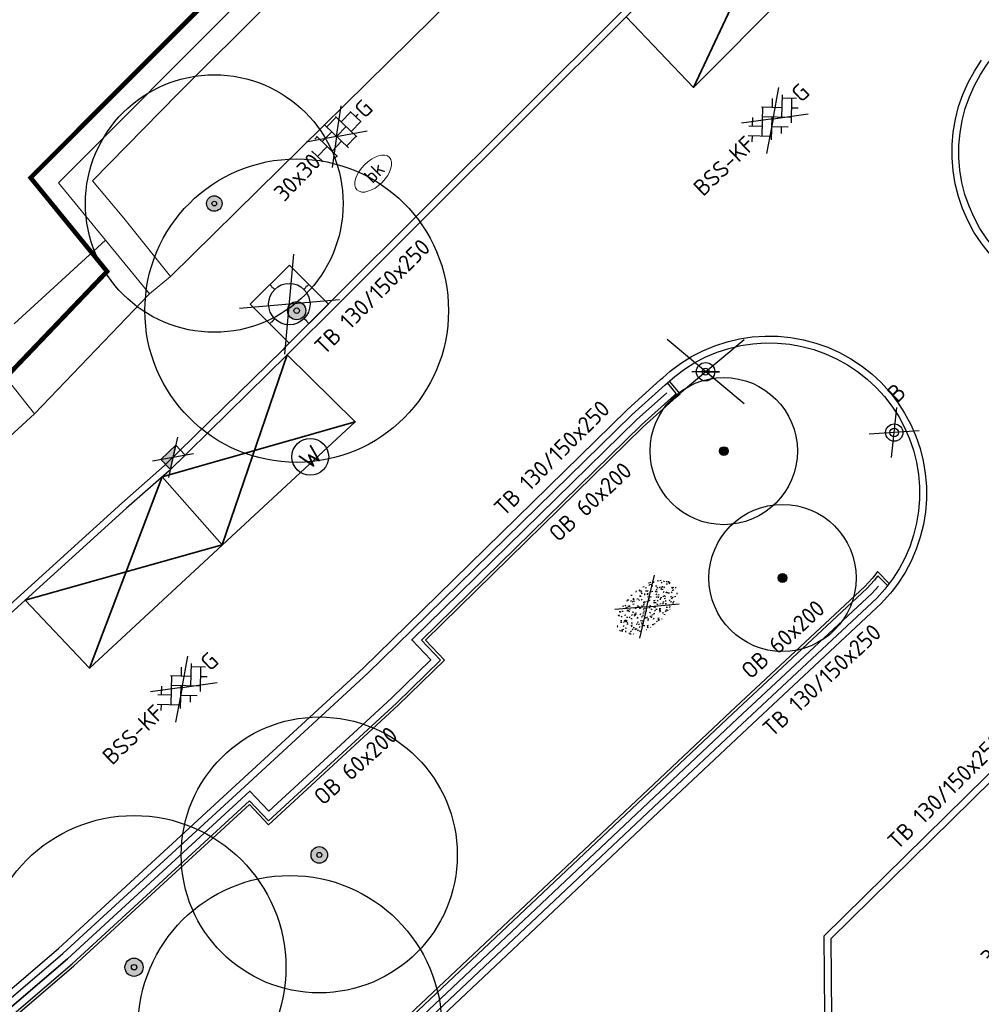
# Model space of a CAD drawing. Header units: metres. Extents: x 92877 to 94117, y 464509 to 465451.
# Tile 10 of 102: x 93098 to 93119, y 464886 to 464908. Entities that reach past the tile are written whole.
import ezdxf
from ezdxf.enums import TextEntityAlignment as Align

# ---------------------------------------------------------------- set-up
doc = ezdxf.new("R2010")
doc.units = ezdxf.units.M
doc.linetypes.add('IE-TERREINAFSCHEIDING', pattern=[10, 8, -2])
doc.linetypes.add('XX-PROJECTGRENS', pattern=[18, 12, -3, 0, -3])
doc.layers.get('0').update_dxf_attribs({"linetype": 'CONTINUOUS'})
for name, color, linetype, lineweight in [('B-WE-GR-BOOM-S', 90, 'CONTINUOUS', 25), ('B-WE-IE-TERREINAFSCHEIDING-G', 252, 'IE-TERREINAFSCHEIDING', 18), ('B-WE-KL-WATER-S', 252, 'CONTINUOUS', 25), ('B-WE-RI-PUT_BETON-G', 7, 'CONTINUOUS', 18), ('B-WE-VH-VERHARDING-GV', 252, 'CONTINUOUS', 18), ('N-WE-IE-MEUBILAIR_WEGMEUBILAIR_LICHTMAST-T25', 7, 'CONTINUOUS', 25), ('N-WE-KG-GRENS_PROJECT-G', 1, 'XX-PROJECTGRENS', 35), ('V-WE-GR-GRAS-S', 60, 'CONTINUOUS', 25), ('V-WE-IE-MEUBILAIR_WEGMEUBILAIR_BOOMKRANS-S', 7, 'CONTINUOUS', 25), ('V-WE-IE-MEUBILAIR_WEGMEUBILAIR_PAAL-S', 7, 'CONTINUOUS', 25), ('V-WE-IE-MEUBILAIR_WEGMEUBILAIR_VERKEERSBORD-S', 7, 'CONTINUOUS', 25), ('V-WE-IE-TERREINAFSCHEIDING_KUNSTMATIG_HEKWERK-G', 20, 'IE-TERREINAFSCHEIDING-KUNSTMATIG-V', 35), ('V-WE-RI-HWA_KOLK-S', 150, 'CONTINUOUS', 25), ('V-WE-VH-KANTOPSLUITING-T18', 10, 'CONTINUOUS', 18), ('V-WE-VH-KANTOPSLUITING_OPSLUITBAND_60X200-G', 150, 'VH-OPSLUITBAND_60X200-V', 25), ('V-WE-VH-KANTOPSLUITING_TROTTOIRBAND_130 150-G', 210, 'VH-TROTTOIRBAND_130-150-V', 25), ('V-WE-VH-KANTOPSLUITING_VOORKANTBAND-G', 50, 'CONTINUOUS', 25), ('V-WE-VH-MATERIAALGRENS-G', 7, 'CONTINUOUS-V', 25), ('V-WE-VH-VERHARDING_BETONSTRAATSTEEN-S', 252, 'CONTINUOUS', 25), ('V-WE-VH-VERHARDING_TEGEL-S', 252, 'CONTINUOUS', 25), ('V-WE-VW-MARKERING-G', 7, 'CONTINUOUS', 35)]:
    doc.layers.add(name, color=color, linetype=linetype, lineweight=lineweight)
doc.styles.add('NLCS-ISO', font='NLCS-ISO.ttf')
doc.styles.add('NLCS-ISO-M100-T25', font='NLCS-ISO.ttf', dxfattribs={"height": 0.25})
doc.styles.add('NLCS-ISO-M200-T18', font='NLCS-ISO.ttf', dxfattribs={"height": 0.36})
doc.linetypes.add('CONTINUOUS-V', pattern='A,3.5,[24,NLCS.SHX,S=0.5,R=0,X=0,Y=0],3.5', length=7)
doc.linetypes.add('IE-TERREINAFSCHEIDING-KUNSTMATIG-V', pattern='A,2,[24,NLCS.SHX,S=0.6,R=0,X=-1,Y=0],2,[82,NLCS.SHX,S=0.75,R=90,X=0,Y=0],2,[24,NLCS.SHX,S=0.6,R=0,X=1,Y=0],2,-2', length=10)
doc.linetypes.add('VH-OPSLUITBAND_60X200-V', pattern='A,3,[24,NLCS.SHX,S=1,R=0,X=0,Y=0],3,-2,2,-2', length=12)
doc.linetypes.add('VH-TROTTOIRBAND_130-150-V', pattern='A,2.5,[24,NLCS.SHX,S=1,R=0,X=0,Y=0],2.5,-2,2,-2,2,-2', length=15)

# ---------------------------------------------------------------- blocks, each defined once
blk = doc.blocks.new('V-SIE-WEG_BOOMKRANS')
at = {"color": 0}
for p, q in [((-0.836, -0.701), (0.836, 0.701)), ((0.836, -0.701), (-0.836, 0.701))]:
    blk.add_line(p, q, dxfattribs=at)
at = {"flags": 128}
blk.add_lwpolyline([(-0.6, -0.6), (0.6, -0.6), (0.6, 0.6), (-0.6, 0.6)], close=True, dxfattribs=at)
for points in [[(-0.001, 0.6), (-0.001, 0.551), (-0.016, 0.525), (-0.001, 0.498), (-0.001, 0.45)], [(0.6, 0.001), (0.551, 0.001), (0.525, 0.016), (0.498, 0.001), (0.45, 0.001)], [(-0.6, -0.001), (-0.551, -0.001), (-0.525, -0.016), (-0.498, -0.001), (-0.45, -0.001)], [(0.001, -0.6), (0.001, -0.551), (0.016, -0.525), (0.001, -0.498), (0.001, -0.45)]]:
    blk.add_lwpolyline(points, dxfattribs=at)
blk.add_circle((0, 0), 0.45)
blk = doc.blocks.new('V-SRI-KOLK_TROTTOIR-SO')
blk.add_hatch(color=256).paths.add_polyline_path([(1.125, 0.75), (-1.125, 0.75), (-1.125, -0.75)])
at = {"ltscale": 0.1}
for p, q in [((-1.875, 1.25), (1.875, -1.25)), ((1.875, 1.25), (-1.875, -1.25))]:
    blk.add_line(p, q, dxfattribs=at)
blk.add_line((-1.125, -0.75), (1.125, 0.75))
at = {"flags": 128}
blk.add_lwpolyline([(-1.125, -0.75), (1.125, -0.75), (1.125, 0.75), (-1.125, 0.75)], close=True, dxfattribs=at)
blk = doc.blocks.new('SKL-WATER_BRANDKRAAN_BRANDPUT-SO')
at = {"color": 0, "linetype": 'ByBlock', "lineweight": 18}
blk.add_ellipse((0, 0), major_axis=(2.5, 0), ratio=0.54, dxfattribs=at)
at = {"color": 0, "linetype": 'ByBlock', "lineweight": 18, "style": 'NLCS-ISO'}
blk.add_text('bk', height=1.5, dxfattribs=at).set_placement((0.16, 0), align=Align.MIDDLE_CENTER)
blk = doc.blocks.new('SKL-WATER_STRAATPOT-SO')
blk.add_circle((0, 0), 2)
at = {"style": 'NLCS-ISO'}
blk.add_text('W', height=2, rotation=360, dxfattribs=at).set_placement((-1.06, -1.05))
blk = doc.blocks.new('V-SVH-TEGEL_300X300_DUN_HALFST_KL-SO')
at = {"ltscale": 0.1}
for q in [(-2.73, 1.96), (2.73, 1.96), (-2.75, -1.98), (2.75, -1.98)]:
    blk.add_line((0, 0), q, dxfattribs=at)
for p, q in [((-1.84, 1.5), (-1.5, 1.5)), ((-1.5, -1.6), (-1.5, 1.6)), ((0, -1.78), (0, 1.78)), ((0, 1.5), (1.5, 1.5)), ((1.5, -1.6), (1.5, 1.6)), ((-3.08, 0.75), (-3, 0.75)), ((-3, -0.83), (-3, 0.83)), ((-3, 0), (-1.5, 0)), ((-1.5, 0.75), (0, 0.75)), ((0, 0), (1.5, 0)), ((1.5, 0.75), (3, 0.75)), ((3, -0.83), (3, 0.83)), ((3, 0), (3.39, 0)), ((-3.08, -0.75), (-3, -0.75)), ((-1.5, -0.75), (0, -0.75)), ((1.5, -0.75), (3, -0.75)), ((-1.84, -1.5), (-1.5, -1.5)), ((0, -1.5), (1.5, -1.5))]:
    blk.add_line(p, q)
at = {"style": 'NLCS-ISO'}
blk.add_attdef('FORMAAT', text='', height=1.8, dxfattribs=at).set_placement((-3.18, 0), align=Align.MIDDLE_RIGHT)
blk.add_attdef('KLEUR', text='', height=1.8, dxfattribs=at).set_placement((3.49, 0), align=Align.MIDDLE_LEFT)
at = {"style": 'NLCS-ISO', "flags": 1}
blk.add_attdef('FUNCTIE', text='', height=1.8, dxfattribs=at).set_placement((0.12, -3.58), align=Align.MIDDLE_CENTER)
blk = doc.blocks.new('V-SGR-GRAS_01-SO')
at = {"ltscale": 0.1}
for p, q in [((-1.448, 0.644), (-1.521, 0.664)), ((-1.469, 0.576), (-1.482, 0.65)), ((0, 0), (-1.427, 1.027)), ((-1.302, 0.761), (-1.324, 0.774)), ((-1.284, 0.684), (-1.278, 0.759)), ((-1.154, 0.647), (-1.207, 0.7)), ((-0.939, 0.84), (-1.004, 0.878)), ((-0.968, 0.512), (-0.915, 0.565)), ((-0.892, 0.812), (-0.817, 0.812)), ((-0.873, 0.655), (-0.886, 0.729)), ((-0.871, 0.625), (-0.799, 0.644)), ((-0.73, 0.647), (-0.783, 0.7)), ((-0.689, 0.607), (-0.682, 0.682)), ((-0.576, 0.919), (-0.64, 0.957)), ((-0.562, 0.919), (-0.509, 0.972)), ((-0.441, 0.553), (-0.506, 0.59)), ((-0.427, 0.785), (-0.499, 0.804)), ((-0.425, 0.706), (-0.36, 0.743)), ((-0.305, 0.647), (-0.358, 0.7)), ((-0.317, 0.812), (-0.242, 0.812)), ((-0.316, 0.774), (-0.244, 0.793)), ((-0.278, 0.735), (-0.291, 0.809)), ((-0.212, 0.998), (-0.269, 1.031)), ((-0.078, 0.632), (-0.143, 0.669)), ((-0.093, 0.53), (-0.087, 0.604)), ((0, 0), (1.427, 1.027)), ((0.128, 0.636), (0.056, 0.656)), ((0.119, 0.647), (0.066, 0.7)), ((0.073, 0.993), (0.138, 1.031)), ((0.286, 0.711), (0.221, 0.748)), ((0.239, 0.923), (0.312, 0.942)), ((0.258, 0.812), (0.333, 0.812)), ((0.317, 0.814), (0.304, 0.888)), ((0.322, 0.565), (0.375, 0.618)), ((0.543, 0.647), (0.49, 0.7)), ((0.594, 0.925), (0.522, 0.945)), ((0.554, 0.619), (0.626, 0.638)), ((0.649, 0.79), (0.584, 0.827)), ((0.833, 0.812), (0.908, 0.812)), ((0.912, 0.894), (0.907, 0.925)), ((0.967, 0.647), (0.914, 0.7)), ((0.927, 0.764), (0.992, 0.802)), ((1.012, 0.869), (0.947, 0.906)), ((1.15, 0.777), (1.077, 0.796)), ((1.147, 0.502), (1.082, 0.54)), ((1.109, 0.767), (1.182, 0.787)), ((1.392, 0.647), (1.339, 0.7)), ((1.51, 0.581), (1.445, 0.619)), ((-1.964, -0.07), (-1.977, 0.004)), ((-1.93, 0.188), (-1.925, 0.244)), ((-1.893, 0.237), (-1.921, 0.253)), ((-1.668, 0.023), (-1.595, 0.043)), ((-1.596, 0.241), (-1.649, 0.294)), ((-1.53, 0.316), (-1.595, 0.353)), ((-1.517, 0.187), (-1.442, 0.187)), ((-1.358, 0.206), (-1.431, 0.226)), ((-1.427, 0.476), (-1.354, 0.496)), ((0, 0), (-1.427, -1.027)), ((-1.421, 0.131), (-1.356, 0.168)), ((-1.369, 0.009), (-1.382, 0.083)), ((-1.375, 0.106), (-1.322, 0.159)), ((-1.334, 0.111), (-1.328, 0.186)), ((-1.167, 0.395), (-1.232, 0.432)), ((-1.172, 0.241), (-1.225, 0.294)), ((-1.112, 0.172), (-1.04, 0.192)), ((-1.032, 0.028), (-1.097, 0.066)), ((-0.893, 0.496), (-0.965, 0.515)), ((-0.942, 0.187), (-0.867, 0.187)), ((-0.923, 0.418), (-0.858, 0.456)), ((-0.803, 0.057), (-0.875, 0.077)), ((-0.804, 0.474), (-0.869, 0.511)), ((-0.747, 0.241), (-0.8, 0.294)), ((-0.773, 0.089), (-0.786, 0.163)), ((-0.739, 0.034), (-0.732, 0.109)), ((-0.669, 0.107), (-0.734, 0.145)), ((-0.557, 0.321), (-0.485, 0.34)), ((-0.337, 0.347), (-0.41, 0.366)), ((-0.323, 0.241), (-0.376, 0.294)), ((-0.306, 0.186), (-0.371, 0.224)), ((-0.367, 0.187), (-0.292, 0.187)), ((-0.243, 0.017), (-0.17, 0.036)), ((-0.178, 0.169), (-0.191, 0.242)), ((-0.143, -0.043), (-0.137, 0.032)), ((-0.085, 0.159), (-0.032, 0.212)), ((-0.069, 0.189), (-0.004, 0.227)), ((0.057, 0.265), (-0.008, 0.303)), ((-0.002, 0.47), (0.071, 0.489)), ((0, 0), (1.427, -1.027)), ((0.101, 0.241), (0.048, 0.294)), ((0.218, 0.198), (0.146, 0.217)), ((0.208, 0.187), (0.283, 0.187)), ((0.313, 0.166), (0.385, 0.185)), ((0.42, 0.344), (0.355, 0.382)), ((0.417, 0.248), (0.404, 0.322)), ((0.429, 0.477), (0.494, 0.514)), ((0.526, 0.241), (0.472, 0.294)), ((0.555, -0.022), (0.49, 0.015)), ((0.502, 0.452), (0.509, 0.527)), ((0.684, 0.487), (0.611, 0.507)), ((0.774, 0.049), (0.701, 0.069)), ((0.784, 0.423), (0.719, 0.461)), ((0.783, 0.187), (0.858, 0.187)), ((0.918, 0.057), (0.853, 0.094)), ((0.868, 0.315), (0.941, 0.334)), ((0.95, 0.241), (0.897, 0.294)), ((1.012, 0.328), (0.999, 0.402)), ((1.098, 0.375), (1.104, 0.45)), ((1.239, 0.338), (1.167, 0.358)), ((1.183, 0.011), (1.255, 0.03)), ((1.206, 0.212), (1.259, 0.265)), ((1.282, 0.136), (1.217, 0.173)), ((1.283, 0.248), (1.348, 0.286)), ((1.374, 0.241), (1.321, 0.294)), ((1.358, 0.187), (1.433, 0.187)), ((1.424, 0.463), (1.496, 0.483)), ((1.645, 0.215), (1.58, 0.252)), ((1.607, 0.407), (1.594, 0.481)), ((1.693, 0.298), (1.7, 0.373)), ((1.795, 0.19), (1.722, 0.209)), ((1.738, 0.159), (1.81, 0.179)), ((1.798, 0.241), (1.745, 0.294)), ((1.933, 0.187), (1.948, 0.187)), ((-1.918, -0.157), (-1.854, -0.119)), ((-1.824, -0.083), (-1.897, -0.064)), ((-1.759, -0.13), (-1.823, -0.092)), ((-1.782, -0.301), (-1.729, -0.248)), ((-1.624, -0.496), (-1.689, -0.459)), ((-1.631, -0.572), (-1.684, -0.519)), ((-1.613, -0.166), (-1.667, -0.113)), ((-1.567, -0.438), (-1.492, -0.438)), ((-1.395, -0.051), (-1.46, -0.013)), ((-1.385, -0.462), (-1.378, -0.387)), ((-1.353, -0.281), (-1.281, -0.261)), ((-1.269, -0.232), (-1.341, -0.212)), ((-1.261, -0.417), (-1.326, -0.38)), ((-1.269, -0.557), (-1.282, -0.483)), ((-1.207, -0.572), (-1.26, -0.519)), ((-1.189, -0.166), (-1.242, -0.113)), ((-1.065, -0.386), (-1, -0.348)), ((-0.992, -0.438), (-0.917, -0.438)), ((-0.897, -0.338), (-0.962, -0.301)), ((-0.783, -0.572), (-0.836, -0.519)), ((-0.765, -0.166), (-0.818, -0.113)), ((-0.798, -0.132), (-0.726, -0.112)), ((-0.789, -0.539), (-0.782, -0.464)), ((-0.713, -0.381), (-0.786, -0.361)), ((-0.674, -0.477), (-0.687, -0.403)), ((-0.534, -0.259), (-0.599, -0.222)), ((-0.567, -0.098), (-0.502, -0.061)), ((-0.491, -0.248), (-0.438, -0.195)), ((-0.484, -0.436), (-0.411, -0.416)), ((-0.417, -0.438), (-0.342, -0.438)), ((-0.358, -0.572), (-0.411, -0.519)), ((-0.341, -0.166), (-0.394, -0.113)), ((-0.248, -0.091), (-0.32, -0.072)), ((-0.171, -0.18), (-0.236, -0.143)), ((-0.158, -0.529), (-0.23, -0.51)), ((-0.036, -0.547), (-0.101, -0.509)), ((-0.078, -0.398), (-0.091, -0.324)), ((0.066, -0.572), (0.013, -0.519)), ((0.084, -0.166), (0.031, -0.113)), ((0.072, -0.287), (0.144, -0.268)), ((0.192, -0.101), (0.127, -0.064)), ((0.158, -0.438), (0.233, -0.438)), ((0.308, -0.24), (0.235, -0.221)), ((0.327, -0.468), (0.262, -0.43)), ((0.287, -0.327), (0.352, -0.289)), ((0.49, -0.572), (0.437, -0.519)), ((0.452, -0.12), (0.459, -0.046)), ((0.508, -0.166), (0.455, -0.113)), ((0.517, -0.318), (0.504, -0.244)), ((0.69, -0.389), (0.625, -0.351)), ((0.627, -0.138), (0.7, -0.119)), ((0.733, -0.438), (0.808, -0.438)), ((0.785, -0.039), (0.85, -0.002)), ((0.863, -0.389), (0.791, -0.37)), ((0.799, -0.195), (0.852, -0.142)), ((0.914, -0.572), (0.861, -0.519)), ((0.932, -0.166), (0.879, -0.113)), ((0.942, -0.442), (1.014, -0.423)), ((1.053, -0.31), (0.988, -0.272)), ((1.048, -0.198), (1.054, -0.123)), ((1.112, -0.239), (1.099, -0.165)), ((1.141, -0.556), (1.206, -0.518)), ((1.329, -0.1), (1.256, -0.08)), ((1.339, -0.572), (1.286, -0.519)), ((1.356, -0.166), (1.303, -0.113)), ((1.308, -0.438), (1.383, -0.438)), ((1.419, -0.538), (1.346, -0.518)), ((1.416, -0.231), (1.351, -0.193)), ((1.497, -0.293), (1.569, -0.274)), ((1.639, -0.268), (1.704, -0.231)), ((1.643, -0.275), (1.65, -0.2)), ((1.684, -0.547), (1.736, -0.495)), ((1.707, -0.159), (1.694, -0.085)), ((1.713, -0.522), (1.71, -0.519)), ((1.779, -0.152), (1.715, -0.114)), ((1.781, -0.166), (1.728, -0.113)), ((1.884, -0.248), (1.812, -0.229)), ((-1.535, -0.657), (-1.498, -0.636)), ((-1.179, -0.67), (-1.252, -0.651)), ((-1.126, -0.784), (-1.191, -0.746)), ((-1.039, -0.585), (-0.967, -0.565)), ((-0.898, -0.654), (-0.845, -0.601)), ((-0.836, -0.943), (-0.853, -0.926)), ((-0.763, -0.705), (-0.828, -0.667)), ((-0.725, -0.889), (-0.652, -0.869)), ((-0.709, -0.902), (-0.644, -0.864)), ((-0.624, -0.819), (-0.696, -0.799)), ((-0.582, -0.994), (-0.587, -0.97)), ((-0.399, -0.626), (-0.464, -0.588)), ((-0.376, -0.979), (-0.429, -0.926)), ((-0.265, -0.992), (-0.33, -0.955)), ((-0.211, -0.614), (-0.146, -0.577)), ((-0.193, -0.616), (-0.187, -0.541)), ((-0.169, -0.74), (-0.097, -0.72)), ((-0.068, -0.968), (-0.141, -0.948)), ((-0.014, -1.008), (0.039, -0.955)), ((0.048, -0.979), (-0.005, -0.926)), ((0.021, -0.964), (0.008, -0.89)), ((0.099, -0.913), (0.034, -0.876)), ((0.172, -1.037), (0.218, -1.024)), ((0.397, -0.678), (0.325, -0.659)), ((0.386, -0.591), (0.459, -0.572)), ((0.393, -0.601), (0.446, -0.548)), ((0.462, -0.834), (0.397, -0.797)), ((0.402, -0.693), (0.409, -0.618)), ((0.472, -0.979), (0.419, -0.926)), ((0.617, -0.884), (0.604, -0.81)), ((0.643, -0.843), (0.708, -0.806)), ((0.701, -0.895), (0.773, -0.876)), ((0.825, -0.755), (0.76, -0.718)), ((0.856, -0.938), (0.844, -0.926)), ((0.953, -0.827), (0.88, -0.808)), ((0.998, -0.77), (1.004, -0.696)), ((1.188, -0.676), (1.123, -0.639)), ((1.212, -0.805), (1.199, -0.731)), ((1.256, -0.746), (1.328, -0.727)), ((1.551, -0.597), (1.486, -0.56))]:
    blk.add_line(p, q, dxfattribs=at)
at = {"ltscale": 0.1, "style": 'NLCS-ISO'}
blk.add_attdef('TYPE', text='', height=0.5, dxfattribs=at).set_placement((3.471, -0.016), align=Align.MIDDLE_CENTER)
blk = doc.blocks.new('V-SVH-BSS_KEIFORMAAT_KEPER_KL-SO')
for p, q in [((0, 0), (-2.8, 2.01)), ((-2.44, 1.25), (-1.41, 0.22)), ((-2.15, -0.53), (0.08, 1.7)), ((-2.15, 0.96), (-1.49, 1.62)), ((-0.02, 1.8), (1.56, 0.22)), ((0, 0), (2.8, 2.01)), ((0.82, 0.96), (1.48, 1.62)), ((0.82, -0.53), (2.54, 1.19)), ((-3.36, -0.25), (-2.89, 0.22)), ((-3.23, 0.55), (-1.41, -1.27)), ((-1.7, -1.56), (0.08, 0.22)), ((-0.67, 0.96), (1.56, -1.27)), ((1.14, -1.7), (3.05, 0.22)), ((2.3, 0.96), (3.39, -0.13)), ((0, 0), (-3.13, -2.25)), ((-0.67, -0.53), (0.58, -1.77)), ((0, 0), (3.13, -2.25)), ((2.3, -0.53), (2.8, -1.02)), ((-0.44, -1.78), (0.08, -1.27))]:
    blk.add_line(p, q)
at = {"style": 'NLCS-ISO'}
blk.add_attdef('FORMAAT', text='', height=1.8, dxfattribs=at).set_placement((-3.39, -0.02), align=Align.MIDDLE_RIGHT)
blk.add_attdef('KLEUR', text='', height=1.8, dxfattribs=at).set_placement((3.39, 0), align=Align.MIDDLE_LEFT)
at = {"style": 'NLCS-ISO', "flags": 1}
blk.add_attdef('FUNCTIE', text='', height=1.8, dxfattribs=at).set_placement((0.12, -3.58), align=Align.MIDDLE_CENTER)
blk = doc.blocks.new('Verkeersbord')
at = {"color": 0}
for p, q in [((-0.836, -0.701), (0.836, 0.701)), ((0.836, -0.701), (-0.836, 0.701))]:
    blk.add_line(p, q, dxfattribs=at)
for p, q in [((0.3, 0), (-0.3, 0)), ((0, 0), (0.3, 0))]:
    blk.add_line(p, q)
for radius in [0.2, 0.0745]:
    blk.add_circle((0, 0), radius)
blk = doc.blocks.new('V-SIE-WEG_PAAL_BETON')
at = {"color": 0}
for p, q in [((-0.417, -0.35), (0.417, 0.35)), ((0.417, -0.35), (-0.417, 0.35))]:
    blk.add_line(p, q, dxfattribs=at)
for radius in [0.188, 0.0938]:
    blk.add_circle((0, 0), radius)
at = {"layer": 'N-WE-IE-MEUBILAIR_WEGMEUBILAIR_LICHTMAST-T25', "insert": (0.485, 0.78), "char_height": 0.375, "attachment_point": 1, "style": 'NLCS-ISO-M100-T25'}
blk.add_mtext_dynamic_manual_height_columns('B', width=0.39965, gutter_width=1.875, heights=[0], dxfattribs=at)
blk = doc.blocks.new('SGR-BOOM_01')
at = {"ltscale": 0.1}
h = blk.add_hatch(color=256, dxfattribs=at)
edge = h.paths.add_edge_path()
edge.add_arc((0, 0), 0.15, 0, 360)
for radius in [2.5, 0.045]:
    blk.add_circle((0, 0), radius)
blk.add_circle((0, 0), 0.15, dxfattribs=at)

msp = doc.modelspace()

# ---------------------------------------------------------------- linework, layer by layer
at = {"layer": 'B-WE-IE-TERREINAFSCHEIDING-G', "flags": 128}
msp.add_lwpolyline([(93099.582, 464903.062), (93098.56, 464904.31), (93104.695, 464910.463), (93107.841, 464913.555), (93108.017, 464913.376)], dxfattribs=at)
at = {"layer": 'B-WE-RI-PUT_BETON-G'}
msp.add_line((93102.121, 464896.431), (93100.817, 464897.914), dxfattribs=at)
at = {"layer": 'B-WE-VH-VERHARDING-GV'}
msp.add_line((93099.582, 464903.062), (93097.599, 464901.243), dxfattribs=at)
at = {"layer": 'B-WE-VH-VERHARDING-GV', "flags": 128}
for points in [[(93108.162, 464913.229), (93105.156, 464910.235), (93101.156, 464906.24), (93099.299, 464904.35), (93099.978, 464903.541), (93100.998, 464902.266), (93100.538, 464901.896), (93099.582, 464903.062)], [(93096.924, 464900.69), (93098.038, 464899.281), (93095.978, 464897.399), (93094.744, 464898.906)]]:
    msp.add_lwpolyline(points, dxfattribs=at)
at = {"layer": 'N-WE-KG-GRENS_PROJECT-G', "const_width": 0.1, "flags": 128}
msp.add_lwpolyline([(93142.804, 465086.89), (93145.447, 465089.504), (93147.332, 465091.955), (93148.613, 465093.182), (93161.411, 465113.679), (93167.204, 465122.957), (93170.456, 465128.173), (93179.763, 465143.103), (93186.894, 465154.496), (93187.89, 465154.904), (93188.17, 465154.679), (93191.39, 465152.077), (93194.828, 465149.413), (93202.752, 465142.922), (93211.334, 465136.086), (93246.401, 465107.701), (93253.059, 465102.314), (93253.343, 465100.976), (93245.804, 465089.865), (93244.522, 465087.941), (93231.812, 465069.293), (93227.954, 465063.58), (93226.853, 465062.424), (93215.691, 465046.012), (93211.996, 465040.636), (93204.425, 465029.753), (93202.609, 465027.143), (93198.032, 465020.213), (93194.363, 465014.869), (93190.619, 465009.505), (93189.819, 465008.221), (93185.531, 465002.305), (93181.433, 464996.691), (93178.696, 464993.153), (93172.103, 464984.564), (93163.085, 464972.835), (93161.131, 464970.564), (93154.083, 464961.647), (93148.985, 464955.311), (93145.469, 464951.039), (93138.605, 464942.927), (93131.702, 464935.14), (93128.236, 464931.41), (93126.865, 464929.653), (93122.062, 464924.79), (93112.82, 464915.353), (93112.694, 464915.474), (93110.007, 464912.809), (93108.158, 464914.641), (93097.954, 464904.418), (93099.616, 464902.379), (93097.346, 464900.004), (93095.105, 464898.042), (93093.141, 464896.427), (93087.358, 464891.835), (93084.647, 464889.561), (93079.687, 464885.222), (93073.559, 464880.645), (93064.795, 464874.789), (93057.662, 464870.165), (93057.255, 464870.007), (93057.168, 464870.002), (93056.607, 464870.091), (93053.277, 464868.411), (93060.039, 464854.372), (93062.426, 464849.152), (93065.249, 464843.338), (93068.532, 464844.778), (93069.154, 464846.147), (93077.316, 464850.716), (93083.11, 464853.91), (93083.112, 464853.905), (93087.983, 464856.618), (93087.623, 464857.315), (93087.914, 464857.845), (93094.137, 464862.208), (93094.032, 464862.502), (93094.431, 464862.805), (93094.609, 464862.539), (93096.966, 464864.191), (93097.445, 464863.691), (93100.286, 464866.409), (93107.265, 464873.112), (93113.757, 464878.765), (93119.027, 464883.354), (93126.19, 464890.319), (93126.053, 464890.447), (93129.224, 464893.588), (93132.754, 464897.33), (93136.979, 464901.466), (93141.064, 464906.039), (93145.123, 464910.02), (93146.946, 464911.937), (93151.571, 464916.872), (93154.026, 464919.546), (93161.923, 464928.693), (93166.437, 464933.828), (93170.519, 464938.737), (93174.372, 464943.51), (93176.337, 464945.983), (93178.669, 464948.924), (93181.236, 464952.541), (93184.321, 464956.452), (93185.617, 464958.052), (93188.572, 464961.84), (93195.315, 464970.699), (93197.093, 464969.277), (93199.637, 464972.465), (93198.95, 464972.958), (93202.951, 464977.949), (93202.249, 464978.521), (93202.364, 464978.666), (93202.234, 464979.72), (93202.711, 464980.328), (93203.771, 464980.458), (93206.283, 464983.648), (93206.153, 464984.709), (93206.628, 464985.314), (93207.678, 464985.434), (93209.477, 464987.722), (93211.5, 464990.295), (93211.38, 464991.345), (93211.858, 464991.954), (93212.908, 464992.074), (93215.413, 464995.259), (93215.283, 464996.319), (93215.758, 464996.923), (93216.817, 464997.043), (93217.976, 464998.513), (93217.195, 464999.188), (93221.285, 465004.117), (93220.562, 465004.619), (93224.498, 465009.504), (93223.744, 465010.107), (93228.745, 465016.379), (93228.548, 465017.661), (93229.799, 465019.138), (93230.171, 465019.204), (93232.859, 465016.92), (93240.879, 465028.723), (93247.237, 465037.466), (93243.345, 465039.426), (93245.385, 465042.407), (93267.791, 465074.762), (93271.654, 465080.832), (93274.315, 465084.653), (93274.677, 465085.271), (93280.631, 465092.992), (93283.915, 465097.533), (93293.238, 465109.1), (93296.471, 465112.853), (93305.145, 465123.792), (93308.461, 465126.639), (93309.398, 465127), (93310.34, 465127.104), (93311.021, 465127.029), (93311.569, 465126.572), (93314.325, 465123.425), (93311.446, 465121.218), (93317.763, 465113.435), (93320.742, 465115.844), (93321.734, 465114.618), (93318.743, 465112.198), (93332.363, 465095.383), (93335.324, 465097.784), (93336.313, 465096.566), (93333.394, 465094.197), (93346.863, 465077.572), (93349.745, 465079.914), (93350.754, 465078.674), (93347.845, 465076.305), (93354.176, 465068.5), (93362.85, 465075.591), (93361.376, 465077.286), (93365.219, 465080.332), (93350.596, 465098.232), (93346.729, 465095.077), (93346.089, 465095.987), (93350.715, 465099.775, 0.50922), (93350.922, 465101.967), (93324.402, 465134.651), (93320.907, 465131.811), (93318.885, 465134.322, -0.098106), (93317.859, 465136.546), (93317.809, 465136.827), (93329.287, 465148.479), (93335.156, 465154.254), (93344.697, 465163.309, -0.349567), (93347.493, 465163.354), (93347.813, 465163.049), (93349.127, 465161.413), (93346.391, 465159.229), (93348.191, 465157.343), (93348.243, 465157.384), (93353.341, 465151.084), (93356.361, 465153.524), (93357.294, 465152.369), (93354.273, 465149.929), (93367.901, 465133.094), (93370.919, 465135.533), (93371.856, 465134.369), (93368.844, 465131.928), (93379.841, 465118.334), (93382.859, 465120.772), (93383.785, 465119.621), (93380.762, 465117.178), (93384.644, 465112.392), (93390.968, 465117.536), (93393.698, 465119.744), (93389.575, 465124.751), (93393.126, 465127.653), (93381.652, 465141.958), (93378.045, 465139.012), (93374.932, 465142.847), (93384.724, 465150.628, 0.393005), (93384.971, 465152.673), (93376.322, 465163.131, 0.393551), (93374.278, 465163.377), (93369.858, 465159.798), (93359.893, 465172.144), (93359.196, 465171.59), (93356.894, 465174.416), (93366.327, 465182.365), (93383.74, 465196.71, -0.309181), (93386.819, 465196.235), (93386.977, 465196.072), (93387.797, 465195.067), (93385.13, 465192.859), (93391.412, 465185.104), (93394.43, 465187.543), (93395.435, 465186.298), (93392.425, 465183.858), (93405.872, 465167.212), (93408.891, 465169.662), (93409.895, 465168.418), (93406.884, 465165.977), (93415.682, 465155.114), (93422.305, 465160.477), (93419.312, 465164.504), (93427.805, 465171.459), (93432.936, 465175.602, 0.389945), (93433.117, 465177.605), (93406.306, 465210.598, 0.403895), (93404.272, 465210.792), (93395.071, 465203.259, -0.04985), (93394.529, 465205.075), (93406.003, 465214.474), (93406.153, 465214.258), (93408.855, 465216.515), (93413.243, 465220.126), (93424.061, 465228.978), (93433.335, 465236.564), (93456.901, 465255.803), (93462.358, 465260.256), (93474.24, 465257.384), (93487.491, 465268.365), (93481.957, 465274.413), (93477.953, 465270.75), (93460.622, 465275.164), (93454.054, 465277.377), (93450.532, 465272.851), (93448.516, 465271.205), (93400.455, 465231.959), (93399.011, 465233.652), (93395.691, 465230.975), (93395.475, 465231.241), (93389.321, 465226.059), (93372.983, 465212.672), (93260.058, 465121.022), (93254.212, 465128.327), (93255.485, 465129.359), (93251.172, 465134.67), (93250.976, 465134.513), (93249.73, 465136.066), (93249.925, 465136.222), (93245.512, 465141.593), (93245.414, 465141.489), (93215.797, 465178.086), (93224.817, 465185.374), (93221.615, 465189.311), (93221.504, 465189.439), (93221.504, 465189.484), (93221.582, 465189.664), (93258.555, 465216.278), (93287.858, 465237.306), (93316.719, 465257.815), (93323.665, 465262.74), (93325.266, 465260.773), (93334.631, 465268.404), (93348.967, 465280.041), (93353.283, 465283.494), (93353.525, 465283.192), (93373.219, 465297.094), (93403.844, 465318.948), (93403.686, 465319.158), (93405.483, 465320.403), (93410.351, 465324.912), (93402.835, 465333.569), (93398.335, 465338.895), (93392.573, 465334.08), (93389.104, 465331.474), (93348.447, 465302.964), (93320.1, 465282.787), (93289.014, 465260.48), (93254.82, 465235.917), (93226.588, 465215.717), (93213.129, 465205.995), (93182.769, 465181.222), (93183.254, 465180.57), (93182.292, 465179.905), (93183.685, 465178.016), (93174.631, 465171.467), (93173.396, 465173.195), (93172.303, 465172.388), (93168.471, 465170.193), (93170.119, 465168.084), (93171.264, 465166.905), (93171.887, 465165.92), (93172.046, 465165.485), (93172.061, 465164.02), (93171.791, 465162.221), (93171.603, 465161.889), (93167.902, 465156.013), (93164.39, 465150.403), (93160.435, 465144.058), (93158.382, 465140.726), (93156.607, 465137.917), (93154.807, 465135.049), (93153.786, 465134.188), (93154.016, 465133.775), (93153.338, 465133.133), (93153.16, 465132.506), (93153.134, 465132.463), (93152.077, 465130.671), (93150.973, 465128.906), (93147.775, 465123.769), (93144.058, 465117.809), (93140.544, 465112.153), (93139.017, 465109.781), (93136.381, 465105.485), (93134.48, 465102.415), (93134.183, 465101.965), (93133.958, 465101.735), (93130.915, 465098.93), (93126.03, 465094.455), (93121.818, 465090.575), (93117.904, 465086.833), (93113.47, 465082.448), (93112.834, 465082.495), (93109.779, 465079.439), (93106.782, 465076.441), (93106.819, 465075.801), (93105.522, 465074.513), (93100.162, 465069.076), (93097.993, 465066.793), (93094.572, 465063.113), (93089.135, 465057.106), (93083.693, 465051.015), (93080.417, 465047.335), (93077.017, 465043.497), (93073.934, 465040.014), (93073.472, 465039.534), (93072.001, 465037.863), (93071.812, 465037.638), (93069.705, 465035.225), (93068.078, 465033.424), (93064.121, 465029.238), (93059.891, 465024.784), (93054.546, 465019.348), (93051.829, 465016.783), (93042.954, 465008.588), (93039.428, 465005.328), (93039.04, 465005.881), (93035.768, 465003.501), (93034.642, 465002.582), (93035.282, 465001.847), (93028.269, 464995.871), (93027.63, 464996.626), (93025.853, 464995.108), (93024.898, 464994.489), (93025.348, 464993.801), (93025.385, 464993.139), (93023.546, 464991.657), (93020.74, 464989.867), (93009.831, 464980.839), (93002.614, 464974.822), (93001.219, 464974.424), (92997.627, 464972.314), (93000.275, 464968.182), (93003.222, 464963.818), (93004.539, 464962.472), (93005.558, 464961.008), (93007.714, 464956.785), (93011.389, 464958.36), (93011.758, 464959.803), (93016.761, 464964.005), (93022.798, 464969.066), (93023.124, 464969.069), (93023.859, 464969.958), (93031.994, 464976.787), (93034.007, 464978.44), (93039.335, 464982.95), (93042.149, 464985.327), (93043.343, 464986.286), (93048.652, 464990.9), (93051.638, 464993.482), (93054.319, 464995.599), (93054.16, 464995.728), (93056.817, 464998.088), (93056.95, 464998.249), (93057.025, 464998.223), (93061.752, 465002.708), (93069.172, 465009.817), (93070.327, 465011.305), (93072.947, 465014.003), (93077.454, 465018.647), (93081.951, 465023.517), (93086.147, 465028.149), (93090.291, 465032.813), (93095.645, 465038.867), (93100.706, 465044.522), (93107.652, 465052.218), (93109.08, 465053.733), (93109.476, 465054.154), (93112.165, 465057.006), (93113.936, 465058.77), (93117.521, 465062.601), (93121.643, 465066.775), (93123.547, 465068.699), (93128.69, 465073.617), (93128.797, 465073.72), (93131.858, 465076.592), (93136.523, 465080.981), (93138.359, 465082.708)], format="xyb", close=True, dxfattribs=at)
at = {"layer": 'V-WE-IE-TERREINAFSCHEIDING_KUNSTMATIG_HEKWERK-G', "flags": 128}
for points in [[(93084.316, 464875.753), (93092.636, 464882.189), (93098.757, 464887.433), (93102.719, 464891.077), (93103.132, 464890.642), (93105.802, 464893.097), (93106.652, 464893.93), (93106.239, 464894.365), (93111.127, 464899.15), (93111.781, 464899.743)], [(93116.381, 464895.536), (93116.239, 464895.378), (93113.321, 464892.654), (93111.901, 464891.314), (93105.318, 464885.103), (93097.389, 464878.399), (93097.015, 464878.869), (93095.727, 464877.781), (93089.436, 464872.871), (93089.819, 464872.408), (93087.314, 464870.453)]]:
    msp.add_lwpolyline(points, dxfattribs=at)
at = {"layer": 'V-WE-VH-KANTOPSLUITING_OPSLUITBAND_60X200-G', "flags": 128}
for points in [[(93084.058, 464875.743), (93084.279, 464875.458), (93084.336, 464875.503), (93092.769, 464882.026), (93098.897, 464887.276), (93102.709, 464890.783), (93103.122, 464890.347), (93105.946, 464892.945), (93106.947, 464893.924), (93106.534, 464894.36), (93111.271, 464898.997), (93111.987, 464899.646), (93112.029, 464899.682), (93112.073, 464899.721), (93111.843, 464899.996)], [(93116.617, 464895.594), (93116.365, 464895.855), (93116.281, 464895.746), (93116.247, 464895.702), (93116.089, 464895.526), (93113.177, 464892.807), (93111.757, 464891.467), (93105.178, 464885.259), (93097.418, 464878.699), (93097.044, 464879.169), (93096.974, 464879.11), (93095.595, 464877.944), (93089.207, 464872.958), (93089.137, 464872.903), (93089.519, 464872.441), (93087.099, 464870.552), (93087.078, 464870.537), (93087.029, 464870.502)]]:
    msp.add_lwpolyline(points, dxfattribs=at)
at = {"layer": 'V-WE-VH-KANTOPSLUITING_TROTTOIRBAND_130 150-G', "flags": 128}
for points in [[(93240.061, 465029.298), (93239.975, 465029.172), (93238.334, 465029.88), (93236.833, 465029.958), (93234.337, 465029.802), (93232.464, 465029.389), (93229.946, 465028.834), (93229.801, 465028.801), (93227.252, 465025.063), (93227.781, 465022.578), (93223.748, 465016.756), (93220.82, 465012.531), (93219.326, 465010.372), (93213.208, 465001.369), (93207.095, 464992.521), (93200.735, 464983.867), (93198.854, 464981.31), (93190.57, 464970.518), (93190.135, 464969.966), (93188.51, 464967.907), (93187.357, 464966.446), (93182.907, 464960.807), (93178.219, 464954.887), (93175.078, 464950.944), (93170.661, 464945.424), (93162.826, 464935.802), (93156.699, 464928.501), (93155.388, 464926.98), (93154.324, 464925.747), (93153.328, 464924.593), (93149.729, 464920.536), (93142.332, 464912.506), (93139.797, 464909.9), (93139.034, 464909.115), (93136.137, 464906.139), (93130.366, 464900.275), (93127.872, 464900.314), (93124.56, 464896.927), (93115.346, 464887.862), (93115.367, 464885.333), (93114.259, 464884.307), (93113.225, 464883.349), (93110.649, 464880.962), (93104.635, 464875.739), (93102.821, 464874.229), (93101.738, 464873.328), (93097.562, 464869.854), (93097.282, 464869.62), (93094.984, 464867.856), (93091.695, 464865.33), (93091.3, 464865.066), (93090.895, 464864.82), (93090.48, 464864.594), (93090.055, 464864.386), (93089.621, 464864.197), (93089.177, 464864.029), (93088.729, 464863.881), (93088.667, 464863.862), (93088.607, 464863.845), (93088.546, 464863.827), (93088.485, 464863.81), (93088.43, 464863.795), (93088.258, 464863.736), (93088.089, 464863.67), (93087.922, 464863.597), (93087.76, 464863.517), (93087.619, 464863.438), (93080.568, 464859.564), (93073.627, 464855.742), (93067.108, 464852.217), (93064.883, 464851.013), (93064.688, 464850.869), (93064.52, 464850.739), (93064.371, 464850.595), (93064.238, 464850.437), (93064.124, 464850.265), (93064.029, 464850.082), (93063.954, 464849.89), (93063.899, 464849.69), (93063.866, 464849.486), (93063.855, 464849.28), (93063.867, 464849.074), (93063.901, 464848.87), (93063.955, 464848.671), (93064.034, 464848.471), (93063.895, 464848.416)], [(93163.14, 464968.294), (93163.031, 464968.19), (93163.148, 464968.093), (93163.229, 464968.002), (93163.298, 464967.899), (93163.351, 464967.788), (93163.386, 464967.67), (93163.405, 464967.548), (93163.406, 464967.425), (93163.389, 464967.304), (93163.354, 464967.185), (93163.303, 464967.073), (93163.23, 464966.961), (93163.131, 464966.834), (93162.842, 464966.464), (93161.657, 464964.949), (93158.074, 464960.369), (93151.63, 464952.468), (93150.799, 464951.45), (93148.482, 464948.609), (93146.099, 464945.688), (93144.933, 464944.353), (93138.01, 464936.425), (93136.341, 464934.565), (93135.236, 464933.333), (93132.841, 464930.662), (93132.301, 464930.089), (93129.781, 464927.414), (93125.186, 464922.534), (93116.867, 464914.101), (93115.739, 464912.921), (93115.565, 464912.747), (93114.901, 464912.099), (93114.484, 464911.693), (93113.967, 464911.189), (93112.101, 464909.327), (93111.275, 464908.503), (93110.793, 464908.021), (93106.519, 464903.757), (93104.526, 464901.767), (93103.48, 464900.724), (93103.426, 464900.671), (93100.865, 464898.156), (93099.939, 464897.342), (93097.734, 464895.34), (93095.048, 464892.9), (93093.61, 464891.594), (93091.323, 464889.655), (93088.267, 464887.065), (93084.568, 464884.141), (93080.184, 464880.734), (93079.873, 464880.495), (93079.572, 464880.237), (93079.286, 464879.964), (93079.013, 464879.676), (93078.756, 464879.374), (93078.515, 464879.06), (93078.292, 464878.734), (93078.085, 464878.395), (93077.897, 464878.048), (93077.79, 464877.829), (93077.69, 464877.606), (93077.598, 464877.382), (93077.514, 464877.159), (93077.423, 464876.933), (93077.369, 464876.799), (93077.304, 464876.684), (93077.224, 464876.578), (93077.13, 464876.485), (93077.017, 464876.4), (93070.033, 464871.43), (93064.29, 464867.358), (93060.597, 464864.755), (93059.229, 464863.79), (93059.043, 464863.648), (93058.877, 464863.563), (93058.698, 464863.495), (93058.511, 464863.447), (93058.321, 464863.419), (93058.129, 464863.411), (93057.937, 464863.425), (93057.747, 464863.459), (93057.563, 464863.513), (93057.385, 464863.586), (93057.216, 464863.68), (93057.058, 464863.789), (93056.914, 464863.916), (93056.784, 464864.057), (93056.665, 464864.218), (93056.546, 464864.127)]]:
    msp.add_lwpolyline(points, dxfattribs=at)
for points in [[(93119.373, 464907.549), (93120.257, 464908.443), (93125.476, 464913.72), (93130.601, 464918.904), (93138.724, 464927.653), (93142.069, 464931.406), (93146.326, 464936.183), (93147.227, 464937.252), (93153.234, 464944.386), (93153.626, 464944.864), (93160.463, 464953.214), (93167.405, 464961.914), (93167.44, 464961.956), (93167.543, 464962.075), (93167.692, 464962.223), (93167.851, 464962.361), (93168.021, 464962.485), (93168.2, 464962.596), (93168.385, 464962.693), (93168.614, 464962.79), (93168.851, 464962.866), (93169.093, 464962.921), (93169.339, 464962.954), (93169.587, 464962.965), (93169.835, 464962.954), (93170.081, 464962.92), (93170.323, 464962.865), (93170.559, 464962.789), (93170.788, 464962.692), (93171.007, 464962.575), (93171.215, 464962.438), (93171.413, 464962.282), (93171.661, 464962.072), (93171.994, 464961.792), (93172.172, 464961.628), (93172.333, 464961.451), (93172.481, 464961.262), (93172.612, 464961.062), (93172.726, 464960.851), (93172.822, 464960.632), (93172.901, 464960.405), (93172.961, 464960.174), (93173.001, 464959.937), (93173.022, 464959.699), (93173.024, 464959.459), (93173.006, 464959.219), (93172.969, 464958.983), (93172.914, 464958.755), (93172.84, 464958.533), (93172.749, 464958.317), (93172.642, 464958.109), (93172.513, 464957.902), (93172.476, 464957.836), (93172.38, 464957.724), (93170.106, 464954.895), (93164.058, 464947.368), (93163.379, 464946.523), (93162.52, 464945.484), (93154.425, 464935.688), (93145.255, 464925.069), (93143.97, 464923.697), (93137.152, 464916.421), (93134.977, 464914.099), (93124.549, 464903.564), (93123.707, 464902.712), (93123.617, 464902.627), (93123.508, 464902.525), (93123.296, 464902.356), (93123.072, 464902.206), (93122.836, 464902.074), (93122.589, 464901.963), (93122.335, 464901.873), (93122.073, 464901.805), (93121.807, 464901.758), (93121.538, 464901.734), (93121.267, 464901.732), (93120.998, 464901.752), (93120.731, 464901.795), (93120.469, 464901.86), (93120.213, 464901.946), (93119.965, 464902.054), (93119.726, 464902.181), (93119.5, 464902.328), (93119.286, 464902.494), (93119.087, 464902.676), (93118.903, 464902.875), (93118.737, 464903.088), (93118.589, 464903.314), (93118.461, 464903.552), (93118.352, 464903.8), (93118.264, 464904.055), (93118.198, 464904.317), (93118.154, 464904.583), (93118.133, 464904.853), (93118.133, 464905.123), (93118.157, 464905.392), (93118.202, 464905.659), (93118.27, 464905.92), (93118.359, 464906.176), (93118.468, 464906.422), (93118.599, 464906.659), (93118.748, 464906.885), (93118.915, 464907.097), (93119.099, 464907.294), (93119.308, 464907.483)], [(93102.516, 464891.094), (93105.285, 464893.641), (93106.24, 464894.576), (93111.024, 464899.259), (93111.748, 464899.916), (93111.792, 464899.953), (93111.954, 464900.097), (93112.168, 464900.256), (93112.394, 464900.398), (93112.631, 464900.52), (93112.878, 464900.623), (93113.132, 464900.705), (93113.392, 464900.767), (93113.656, 464900.806), (93113.923, 464900.824), (93114.191, 464900.82), (93114.457, 464900.795), (93114.719, 464900.747), (93114.978, 464900.68), (93115.229, 464900.59), (93115.473, 464900.48), (93115.707, 464900.351), (93115.93, 464900.203), (93116.139, 464900.037), (93116.334, 464899.856), (93116.514, 464899.658), (93116.677, 464899.446), (93116.823, 464899.222), (93116.949, 464898.986), (93117.056, 464898.741), (93117.143, 464898.489), (93117.208, 464898.23), (93117.252, 464897.966), (93117.275, 464897.699), (93117.276, 464897.433), (93117.255, 464897.166), (93117.212, 464896.903), (93117.147, 464896.643), (93117.062, 464896.39), (93116.957, 464896.145), (93116.831, 464895.909), (93116.687, 464895.684), (93116.567, 464895.527), (93116.525, 464895.472), (93116.346, 464895.273), (93113.423, 464892.544), (93112.004, 464891.205), (93105.418, 464884.991), (93097.594, 464878.377), (93096.2, 464877.198), (93089.798, 464872.201), (93087.313, 464870.262), (93087.283, 464870.241), (93087.106, 464870.118), (93086.889, 464869.993), (93086.662, 464869.888), (93086.426, 464869.802), (93086.185, 464869.735), (93085.939, 464869.69), (93085.69, 464869.666), (93085.439, 464869.662), (93085.19, 464869.68), (93084.942, 464869.718), (93084.699, 464869.778), (93084.462, 464869.857), (93084.233, 464869.957), (93084.012, 464870.076), (93083.802, 464870.212), (93083.604, 464870.366), (93083.421, 464870.537), (93083.25, 464870.723), (93082.622, 464871.49), (93082.495, 464871.697), (93082.386, 464871.919), (93082.298, 464872.15), (93082.23, 464872.388), (93082.186, 464872.63), (93082.164, 464872.877), (93082.164, 464873.123), (93082.188, 464873.369), (93082.233, 464873.612), (93082.3, 464873.849), (93082.389, 464874.079), (93082.499, 464874.3), (93082.629, 464874.51), (93082.778, 464874.707), (93082.943, 464874.89), (93083.125, 464875.057), (93083.322, 464875.206), (93083.544, 464875.345), (93084.116, 464875.787), (93092.542, 464882.306), (93098.658, 464887.545)]]:
    msp.add_lwpolyline(points, close=True, dxfattribs=at)
at = {"layer": 'V-WE-VH-KANTOPSLUITING_VOORKANTBAND-G', "flags": 128}
for points in [[(93125.294, 464922.43), (93116.975, 464913.996), (93115.846, 464912.816), (93115.671, 464912.64), (93115.006, 464911.992), (93114.589, 464911.586), (93114.072, 464911.082), (93112.207, 464909.221), (93111.381, 464908.397), (93110.899, 464907.915), (93106.625, 464903.651), (93104.632, 464901.661), (93103.585, 464900.617), (93103.531, 464900.564), (93100.967, 464898.046), (93100.039, 464897.23), (93097.835, 464895.229), (93095.149, 464892.789), (93093.709, 464891.481), (93091.42, 464889.541), (93088.362, 464886.949), (93084.661, 464884.023)], [(93118.789, 464902.778), (93118.615, 464903.001), (93118.46, 464903.237), (93118.326, 464903.486), (93118.212, 464903.745), (93118.12, 464904.012), (93118.051, 464904.286), (93118.005, 464904.565), (93117.983, 464904.847), (93117.983, 464905.13), (93118.008, 464905.411), (93118.055, 464905.69), (93118.126, 464905.964), (93118.219, 464906.231), (93118.334, 464906.489), (93118.47, 464906.737), (93118.626, 464906.973)], [(93092.447, 464882.422), (93098.558, 464887.657), (93102.414, 464891.204), (93105.182, 464893.75), (93106.135, 464894.683), (93110.921, 464899.368), (93111.649, 464900.028), (93111.693, 464900.066), (93111.859, 464900.213), (93112.083, 464900.38), (93112.32, 464900.528), (93112.568, 464900.656), (93112.826, 464900.764), (93113.092, 464900.85), (93113.364, 464900.914), (93113.64, 464900.955), (93113.919, 464900.974), (93114.199, 464900.97), (93114.477, 464900.944), (93114.752, 464900.894), (93115.022, 464900.823), (93115.285, 464900.729), (93115.54, 464900.614), (93115.785, 464900.479), (93116.018, 464900.324), (93116.237, 464900.151), (93116.441, 464899.961), (93116.629, 464899.754), (93116.8, 464899.533), (93116.952, 464899.298), (93117.084, 464899.052), (93117.196, 464898.796), (93117.287, 464898.532), (93117.355, 464898.261), (93117.401, 464897.985), (93117.425, 464897.706), (93117.426, 464897.427), (93117.404, 464897.148), (93117.359, 464896.873), (93117.291, 464896.601), (93117.202, 464896.336), (93117.092, 464896.08), (93116.961, 464895.833), (93116.81, 464895.598), (93116.686, 464895.436), (93116.64, 464895.376), (93116.453, 464895.168), (93113.526, 464892.435), (93112.107, 464891.096), (93105.518, 464884.879)], [(93084.106, 464875.78), (93084.289, 464875.542), (93084.299, 464875.55), (93092.731, 464882.073), (93098.857, 464887.32), (93102.712, 464890.867), (93103.125, 464890.431), (93105.905, 464892.988), (93106.862, 464893.926), (93106.45, 464894.361), (93111.23, 464899.04), (93111.947, 464899.691), (93111.989, 464899.727), (93111.797, 464899.957)], [(93124.454, 464897.033), (93115.196, 464887.924), (93115.216, 464885.398)], [(93116.574, 464895.553), (93116.37, 464895.763), (93116.329, 464895.71), (93116.294, 464895.664), (93116.132, 464895.483), (93113.218, 464892.763), (93111.798, 464891.423), (93105.218, 464885.215), (93097.41, 464878.614), (93097.036, 464879.083), (93097.013, 464879.064), (93095.633, 464877.897), (93089.244, 464872.911), (93089.222, 464872.894), (93089.605, 464872.431), (93087.135, 464870.503), (93087.112, 464870.487), (93087.111, 464870.487), (93087.278, 464870.237)]]:
    msp.add_lwpolyline(points, dxfattribs=at)
at = {"layer": 'V-WE-VH-MATERIAALGRENS-G', "flags": 128}
for points in [[(93112.841, 464913.945), (93100.998, 464902.266)], [(93100.538, 464901.896), (93098.038, 464899.281)]]:
    msp.add_lwpolyline(points, dxfattribs=at)
at = {"layer": 'V-WE-VW-MARKERING-G'}
for p, q in [((93112.361, 464906.383), (93115.006, 464911.992)), ((93103.531, 464900.564), (93102.121, 464896.431)), ((93100.817, 464897.914), (93105.01, 464899.11)), ((93100.817, 464897.914), (93099.232, 464893.752)), ((93102.121, 464896.431), (93097.835, 464895.229))]:
    msp.add_line(p, q, dxfattribs=at)
at = {"layer": 'V-WE-VW-MARKERING-G', "flags": 128}
for points in [[(93110.899, 464907.915), (93112.361, 464906.383), (93116.471, 464910.514), (93115.006, 464911.992)], [(93097.835, 464895.229), (93099.232, 464893.752), (93105.01, 464899.11), (93103.531, 464900.564)]]:
    msp.add_lwpolyline(points, dxfattribs=at)

# ---------------------------------------------------------------- block references
at = {"layer": 'B-WE-GR-BOOM-S'}
for p, xscale, yscale, rotation in [((93101.947, 464903.856), 1.12, 1.12, 129), ((93103.738, 464901.527), 1.32, 1.32, 45.00000000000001), ((93113.021, 464898.472), 0.64, 0.64, 43.99999999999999), ((93114.298, 464895.713), 0.64, 0.64, 43.99999999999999), ((93104.229, 464889.69), 1.2, 1.2, 43.00000000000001), ((93100.203, 464887.247), 1.32, 1.32, 41.99999999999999), ((93103.591, 464885.943), 1.32, 1.32, 41)]:
    msp.add_blockref('SGR-BOOM_01', p, dxfattribs=dict(at, xscale=xscale, yscale=yscale, rotation=rotation))
at = {"layer": 'B-WE-KL-WATER-S', "xscale": 0.2, "yscale": 0.2, "zscale": 0.2}
for name, p, rotation in [('SKL-WATER_BRANDKRAAN_BRANDPUT-SO', (93105.402, 464904.507), 45.00000000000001), ('SKL-WATER_STRAATPOT-SO', (93104.033, 464898.348), 43.00000000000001)]:
    msp.add_blockref(name, p, dxfattribs=dict(at, rotation=rotation))
at = {"layer": 'V-WE-GR-GRAS-S', "xscale": 0.4, "yscale": 0.4, "zscale": 0.4, "rotation": 40.67021516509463}
msp.add_blockref('V-SGR-GRAS_01-SO', (93111.352, 464895.087), dxfattribs=at)
at = {"layer": 'V-WE-IE-MEUBILAIR_WEGMEUBILAIR_BOOMKRANS-S', "rotation": 44.91779528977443}
msp.add_blockref('V-SIE-WEG_BOOMKRANS', (93103.578, 464901.67), dxfattribs=at)
at = {"layer": 'V-WE-IE-MEUBILAIR_WEGMEUBILAIR_PAAL-S', "rotation": 43.99999999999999}
msp.add_blockref('V-SIE-WEG_PAAL_BETON', (93116.727, 464898.876), dxfattribs=at)
at = {"layer": 'V-WE-IE-MEUBILAIR_WEGMEUBILAIR_VERKEERSBORD-S'}
msp.add_blockref('Verkeersbord', (93112.625, 464900.199), dxfattribs=at)
at = {"layer": 'V-WE-RI-HWA_KOLK-S', "xscale": 0.2, "yscale": 0.2, "zscale": 0.2, "rotation": 43.99999999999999}
msp.add_blockref('V-SRI-KOLK_TROTTOIR-SO', (93101.05, 464898.338), dxfattribs=at)
at = {"layer": 'V-WE-VH-VERHARDING_BETONSTRAATSTEEN-S', "xscale": 0.2000000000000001, "yscale": 0.2000000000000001, "zscale": 0.2000000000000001, "rotation": 43.68934498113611}
for p in [(93114.092, 464905.7), (93101.246, 464893.332)]:
    msp.add_blockref('V-SVH-BSS_KEIFORMAAT_KEPER_KL-SO', p, dxfattribs=at).add_auto_attribs({'FORMAAT': 'BSS-KF', 'KLEUR': 'G'})
at = {"layer": 'V-WE-VH-VERHARDING_TEGEL-S'}
for p, xscale, yscale, zscale, rotation in [((93104.606, 464905.314), 0.1999999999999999, 0.1999999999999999, 0.1999999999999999, 45.96531910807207), ((93119.98, 464888.681), 0.2, 0.2, 0.2, 45.4411836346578)]:
    msp.add_blockref('V-SVH-TEGEL_300X300_DUN_HALFST_KL-SO', p, dxfattribs=dict(at, xscale=xscale, yscale=yscale, zscale=zscale, rotation=rotation)).add_auto_attribs({'FORMAAT': '30x30', 'KLEUR': 'G'})

# ---------------------------------------------------------------- texts
at = {"layer": 'V-WE-VH-KANTOPSLUITING-T18', "char_height": 0.36, "attachment_point": 1, "style": 'NLCS-ISO-M200-T18'}
for s, insert, rotation in [('TB 130/150x250', (93104.087, 464900.8), 44.8712), ('TB 130/150x250', (93107.99, 464897.288), 44.8712), ('OB 60x200', (93109.181, 464896.738), 43.1133), ('OB 60x200', (93113.362, 464893.758), 42.4719), ('TB 130/150x250', (93113.828, 464892.498), 43.0468), ('OB 60x200', (93104.071, 464891.016), 42.1131), ('TB 130/150x250', (93116.545, 464890.038), 44.843)]:
    msp.add_mtext_dynamic_manual_height_columns(s, width=4.97805, gutter_width=1.8, heights=[0], dxfattribs=dict(at, insert=insert, rotation=rotation))

doc.saveas('drawing.dxf')
